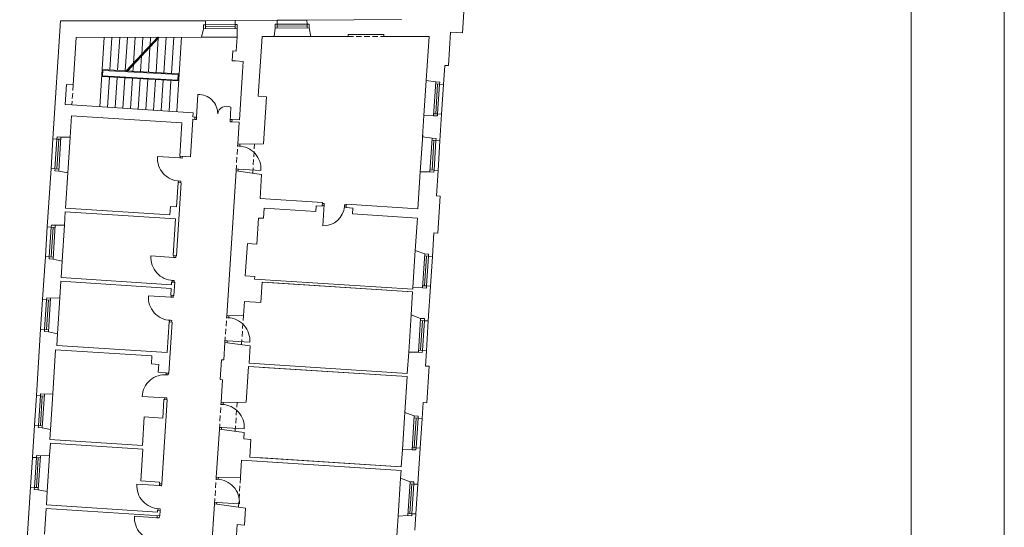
# Model space of a CAD drawing. Header units: centimetres. Extents: x 695802 to 711011, y 25963 to 44188.
# Tile 27 of 157: x 705967 to 706153, y 30116 to 30211. Entities that reach past the tile are written whole.
import ezdxf

# ---------------------------------------------------------------- set-up
doc = ezdxf.new("R2010")
doc.units = ezdxf.units.CM
doc.linetypes.add('DASHED', pattern=[19.05, 12.7, -6.35])
for name, color, linetype, lineweight in [('Drzwi i okna', 51, 'Continuous', 9), ('Przekrojowa', 253, 'Continuous', 25), ('Ramka', 255, 'Continuous', 9), ('Widokowa', 140, 'Continuous', 9)]:
    doc.layers.add(name, color=color, linetype=linetype, lineweight=lineweight)
doc.layers.add('Obrys powierzchni', color=50, linetype='Continuous', lineweight=9, plot=False)

# ---------------------------------------------------------------- blocks, each defined once
blk = doc.blocks.new('zw$2918')
at = {"layer": 'Drzwi i okna', "color": 0, "lineweight": 0}
for p, q in [((3569.7, -430.1), (3574.6, -344.7)), ((3695.7, -447.3), (3698.8, -392.9)), ((3569.1, -439.1), (3562.6, -438.7)), ((3569.7, -430.1), (3563.1, -429.7)), ((3569.7, -430.1), (3569.1, -439.1)), ((3696.2, -438.3), (3695.7, -447.3)), ((3696.2, -438.3), (3702.8, -438.7)), ((3695.7, -447.3), (3702.3, -447.7)), ((3723.9, -538.3), (3724.4, -531.7)), ((3732.9, -538.9), (3723.9, -538.3)), ((3731.9, -538.8), (3732.4, -531.6)), ((3731.9, -538.8), (3731.9, -538.8)), ((3507.5, -583.5), (3422.1, -578)), ((3506.5, -583.4), (3515.4, -584)), ((3507.9, -576.5), (3507.5, -583.5)), ((3515.4, -584), (3515.9, -576.8)), ((3718.3, -625), (3717.9, -631.5)), ((3727.3, -625.6), (3718.3, -625)), ((3725.9, -632.7), (3726.3, -625.6)), ((3726.3, -625.6), (3811.7, -631)), ((3500.9, -670.1), (3509.9, -670.7)), ((3501.9, -670.2), (3501.5, -676.2)), ((3509.9, -670.7), (3509.5, -676.4)), ((4042.2, -762.9), (4048.6, -763.3)), ((4049.1, -755.3), (4042.6, -754.9)), ((4048.9, -758.8), (4044, -838.7)), ((4048.6, -764.3), (4049.1, -755.3)), ((4125.3, -769), (4125.9, -760)), ((4125.4, -768), (4132, -768.4)), ((4125.9, -760), (4132.5, -760.4)), ((3483.3, -957.6), (3398, -952.1)), ((3482.3, -957.6), (3491.3, -958.1)), ((3483.8, -950.6), (3483.3, -957.6)), ((3491.3, -958.1), (3491.8, -950.9)), ((3476.7, -1044.3), (3485.7, -1044.9)), ((3477.7, -1044.3), (3477.3, -1050.3)), ((3485.7, -1044.9), (3485.3, -1050.6)), ((3473.5, -1107.4), (3388.1, -1101.9)), ((3472.5, -1107.3), (3481.4, -1107.9)), ((3473.9, -1100.4), (3473.5, -1107.4)), ((3481.4, -1107.9), (3481.9, -1100.7)), ((3682.3, -1184), (3682.7, -1177.4)), ((3691.2, -1184.6), (3682.3, -1184)), ((3690.2, -1184.5), (3690.7, -1177.3)), ((3690.2, -1184.5), (3690.2, -1184.5)), ((3466.9, -1194), (3475.9, -1194.6)), ((3467.9, -1194.1), (3467.5, -1200.1)), ((3475.9, -1194.6), (3475.5, -1200.3)), ((3676.7, -1270.7), (3676.3, -1277.2)), ((3685.7, -1271.3), (3676.7, -1270.7)), ((3684.2, -1278.3), (3684.7, -1271.2)), ((3684.7, -1271.2), (3770, -1276.7)), ((3454.2, -1398.8), (3463.2, -1399.3)), ((3455.2, -1398.8), (3455.6, -1392.8)), ((3463.2, -1399.3), (3463.6, -1393.3)), ((3449.9, -1485.6), (3364.5, -1480.3)), ((3448.9, -1485.5), (3457.8, -1486.1)), ((3449.4, -1492.6), (3449.9, -1485.6)), ((3457.8, -1486.1), (3457.4, -1493.1)), ((3661.2, -1510.3), (3661.7, -1503.7)), ((3670.2, -1510.9), (3661.2, -1510.3)), ((3669.2, -1510.8), (3669.6, -1504.2)), ((3669.2, -1510.8), (3669.2, -1510.8)), ((3669.6, -1504.2), (3669.6, -1504.2)), ((3655.6, -1597), (3655.2, -1603.5)), ((3664.6, -1597.6), (3655.6, -1597)), ((3663.2, -1604), (3663.6, -1597.5)), ((3663.6, -1597.5), (3748.9, -1603)), ((3430.1, -1816), (3344.8, -1810.6)), ((3430.5, -1809), (3430.1, -1816)), ((3438.1, -1816.6), (3438.5, -1809.5)), ((3642.9, -1791.7), (3643.5, -1785.1)), ((3651.9, -1792.3), (3642.9, -1791.7)), ((3650.9, -1792.2), (3651.4, -1785)), ((3650.9, -1792.2), (3650.9, -1792.2)), ((3651.3, -1785.6), (3651.3, -1785.6)), ((3429.1, -1816), (3438.1, -1816.6)), ((3637.4, -1878.4), (3637, -1884.9)), ((3646.4, -1879), (3637.4, -1878.4)), ((3644.9, -1886), (3645.4, -1879)), ((3645.4, -1879), (3730.7, -1884.4)), ((3423.5, -1902.7), (3432.5, -1903.3)), ((3424.5, -1902.8), (3424.1, -1908.8)), ((3432.5, -1903.3), (3432.1, -1909.3)), ((3421.3, -1936.7), (3336, -1931.2)), ((3420.3, -1936.7), (3429.3, -1937.3)), ((3421.8, -1929.7), (3421.3, -1936.7)), ((3429.3, -1937.3), (3429.7, -1930.2))]:
    blk.add_line(p, q, dxfattribs=at)
at = {"layer": 'Drzwi i okna', "color": 0, "lineweight": 0, "ltscale": 1.6}
for centre, radius, start, end in [((3576.9, -416.8), 72.1, 359.2141, 91.852), ((3682.4, -422.3), 33.7, 60.7354, 172.2871), ((3725.1, -625.3), 86.7, 356.2036, 87.8142), ((3508.7, -583.7), 86.7, 176.193, 267.8036), ((3484.5, -957.9), 86.7, 176.193, 267.8036), ((3474.7, -1107.6), 86.7, 176.193, 267.8036), ((3683.4, -1271), 86.7, 356.2036, 87.8142), ((3451.1, -1485.5), 86.7, 84.979, 176.5896), ((3662.4, -1597.3), 86.7, 356.2036, 87.8142), ((3431.3, -1816.3), 86.7, 176.193, 267.8036), ((3644.1, -1878.7), 86.7, 356.2036, 87.8142), ((3422.5, -1937), 86.7, 176.193, 267.8036)]:
    blk.add_arc(centre, radius, start, end, dxfattribs=at)
at = {"layer": 'Drzwi i okna', "color": 0, "lineweight": 0}
for centre, radius, start, end in [((3505.8, -661.7), 78.2, 84.6681, 87.9667), ((4047.9, -761), 77.8, 267.1102, 356.4843), ((4126.8, -764.7), 78.2, 174.843, 178.1416), ((3481.7, -1035.8), 78.2, 84.6681, 87.9667), ((3471.9, -1185.6), 78.2, 84.6681, 87.9667), ((3458.1, -1407.8), 78.2, 264.816, 268.1145), ((3428.5, -1894.2), 78.2, 84.6681, 87.9667), ((3419.7, -2014.9), 78.2, 84.6681, 87.9667)]:
    blk.add_arc(centre, radius, start, end, dxfattribs=at)
at = {"layer": 'Przekrojowa', "color": 0, "lineweight": 0, "ltscale": 1.6}
for p, q in [((4570.1, -113.3), (4577.8, 6.7)), ((3029.2, -511.4), (3057.8, -68.3)), ((3057.8, -68.3), (3602.8, -67.7)), ((3872.8, -65.6), (3714.8, -66.8)), ((4340.8, -62.1), (3984.8, -64.7)), ((3587.4, -129.3), (3595.3, -97.5)), ((3861.6, -127.2), (3865.2, -95.4)), ((3999.3, -127.1), (3993.3, -94.3)), ((4517.1, -236.2), (4525.2, -110.4)), ((4525.2, -110.4), (4570.1, -113.3)), ((3105.4, -308.9), (3116.9, -130)), ((3116.9, -130), (3587.4, -129.3)), ((3718.4, -181.8), (3721.8, -129.5)), ((3801.1, -351.3), (3815.6, -127.2)), ((3815.6, -127.2), (3861.6, -127.2)), ((4139.3, -127), (3999.3, -127.1)), ((4139.3, -118.9), (4274.3, -118.8)), ((4139.3, -127), (4139.3, -118.9)), ((4274.3, -126.9), (4274.3, -118.8)), ((4443.9, -126.8), (4274.3, -126.9)), ((4433.2, -292.7), (4443.9, -126.8)), ((3703, -217.9), (3705.4, -181)), ((3718.4, -181.8), (3705.4, -181)), ((3716, -218.7), (3703, -217.9)), ((3744.4, -220.6), (3716, -218.7)), ((3744.4, -220.6), (3741.8, -260.9)), ((4498.5, -307.1), (4503.1, -235.3)), ((4503.1, -235.3), (4517.1, -236.2)), ((3741.8, -260.9), (3730.3, -440.5)), ((4433.2, -292.7), (4469.3, -297.5)), ((3080.4, -307.2), (3075.6, -382.1)), ((3105.4, -308.9), (3080.4, -307.2)), ((3833.1, -353.4), (3801.1, -351.3)), ((3821.6, -530.6), (3833.1, -353.4)), ((3100.5, -383.7), (3075.6, -382.1)), ((3556.6, -413.2), (3100.5, -383.7)), ((3099, -424.8), (3093.8, -504.8)), ((3514.1, -451.6), (3099, -424.8)), ((3555, -438.2), (3546, -578.9)), ((3555, -438.2), (3562.6, -438.7)), ((3555.6, -429.2), (3556.6, -413.2)), ((3555.6, -429.2), (3563.1, -429.7)), ((3562.6, -438.7), (3563.1, -429.7)), ((3702.3, -447.7), (3702.8, -438.7)), ((3730.3, -440.5), (3702.8, -438.7)), ((4424.8, -424.2), (4419.6, -504.3)), ((4424.8, -424), (4461.1, -424.7)), ((4484.8, -518.7), (4491.3, -418.9)), ((3506, -576.3), (3514.1, -451.6)), ((3729.7, -449.5), (3702.3, -447.7)), ((3724.4, -531.7), (3729.7, -449.5)), ((3093.8, -504.8), (3059.4, -505.5)), ((4419.6, -504.3), (4455.6, -509)), ((3724.4, -531.7), (3821.6, -530.6)), ((3506, -576.3), (3546, -578.9)), ((3022, -623.1), (3007.9, -842.7)), ((3085.1, -640), (3051.2, -632.8)), ((3076.5, -772.1), (3085.1, -640)), ((3682.7, -1177.4), (3717.9, -631.5)), ((3717.9, -631.5), (3814.2, -645.2)), ((3808.4, -736.6), (3814.2, -645.2)), ((4411.1, -635.7), (4402.1, -774.6)), ((4411.1, -635.5), (4447.4, -636.3)), ((4477.6, -630.5), (4471.4, -726.3)), ((3493.7, -766.9), (3499.6, -676.1)), ((3511.6, -676.9), (3493.9, -951.3)), ((3499.6, -676.1), (3511.6, -676.9)), ((4042.9, -751.6), (3808.4, -736.6)), ((4471.4, -726.3), (4485.4, -727.2)), ((4485.4, -727.2), (4476.4, -866.3)), ((3468.7, -797.4), (3076.5, -772.1)), ((3468.7, -797.4), (3470.8, -765.5)), ((3470.8, -765.5), (3493.7, -766.9)), ((3824.1, -772.7), (3821.6, -810.6)), ((3824.1, -772.7), (4017.7, -785.1)), ((4019.1, -763.1), (4017.7, -785.1)), ((4042, -764.6), (4019.1, -763.1)), ((4042, -764.6), (4042.9, -751.6)), ((4131.9, -770.3), (4132.7, -757.4)), ((4156.8, -771.9), (4131.9, -770.3)), ((4156.8, -771.9), (4131.9, -770.3)), ((4402.1, -774.6), (4132.7, -757.4)), ((4156.8, -771.9), (4155.4, -793.9)), ((3075.6, -786), (3072.4, -836.1)), ((3490.8, -812.8), (3075.6, -786)), ((3481.9, -950.6), (3490.8, -812.8)), ((3802.7, -809.4), (3796.4, -907.2)), ((3821.6, -810.6), (3802.7, -809.4)), ((4155.4, -793.9), (4399.9, -809.5)), ((4392, -931.6), (4399.9, -809.5)), ((3072.4, -836.1), (3038.1, -836.8)), ((4456.7, -954.2), (4462.5, -865.4)), ((4462.5, -865.4), (4476.4, -866.3)), ((3760.4, -904.9), (3752.6, -1026.6)), ((3796.4, -907.2), (3760.4, -904.9)), ((3000.7, -954.5), (2990.2, -1116.1)), ((3481.9, -950.6), (3493.9, -951.3)), ((4392, -931.6), (4427.5, -944.6)), ((3063.7, -971.3), (3029.9, -964.1)), ((3063.7, -971.3), (3059.7, -1033.5)), ((3474.8, -1060.3), (3059.7, -1033.5)), ((3788.5, -1028.9), (3752.6, -1026.6)), ((3788.5, -1028.9), (3787.9, -1038.9)), ((3058.8, -1047.5), (3054.8, -1109.5)), ((3473.9, -1074.3), (3058.8, -1047.5)), ((3475.5, -1050.3), (3474.8, -1060.3)), ((3475.5, -1050.3), (3487.4, -1051.1)), ((3487.4, -1051.1), (3484.2, -1101)), ((3787.9, -1038.9), (4382.6, -1077)), ((3811.2, -1127.4), (3816.2, -1050.6)), ((3816.2, -1050.6), (4382, -1087.1)), ((3816.2, -1050.6), (4382, -1087.1)), ((3841.1, -1052.2), (4382, -1087.1)), ((3841.1, -1052.2), (4382, -1087.1)), ((4382.6, -1077), (4383, -1071.3)), ((4383, -1071.1), (4419.3, -1071.8)), ((4441.1, -1196.7), (4449.5, -1066)), ((3054.8, -1109.5), (3020.4, -1110.3)), ((3472.2, -1100.2), (3473.9, -1074.3)), ((3472.2, -1100.2), (3484.2, -1101)), ((4376.4, -1174.1), (4382, -1087.1)), ((3749.3, -1123.4), (3745.9, -1176.6)), ((3749.3, -1123.4), (3811.2, -1127.4)), ((3682.7, -1177.4), (3745.9, -1176.6)), ((4376.4, -1174.1), (4411.9, -1187.1)), ((3465.8, -1200), (3458.3, -1315.8)), ((3477.8, -1200.8), (3465.4, -1393.4)), ((3465.8, -1200), (3477.8, -1200.8)), ((2983, -1227.9), (2966.9, -1477.4)), ((3046.1, -1244.7), (3012.2, -1237.6)), ((3046.1, -1244.7), (3043.2, -1289)), ((3458.3, -1315.8), (3043.2, -1289)), ((3676.3, -1277.2), (3672, -1343)), ((3676.3, -1277.2), (3771.6, -1290.7)), ((3771.6, -1290.7), (3767.4, -1356)), ((3028.5, -1470.8), (3039.3, -1304.8)), ((3401.4, -1328.2), (3039.3, -1304.8)), ((3401.4, -1328.2), (3399.5, -1358.1)), ((4367.4, -1313.8), (4362.2, -1394.4)), ((4367.4, -1313.6), (4403.7, -1314.3)), ((4430.1, -1366.4), (4433.9, -1308.5)), ((3427.4, -1359.9), (3399.5, -1358.1)), ((3427.4, -1359.9), (3425.5, -1389.8)), ((3658.2, -1417.3), (3663, -1342.5)), ((3672, -1343), (3663, -1342.5)), ((3764.6, -1367.5), (3755.9, -1502.6)), ((3764.6, -1367.5), (4361.4, -1406)), ((3767.4, -1356), (4362.2, -1394.4)), ((4430.1, -1366.4), (4444.1, -1367.3)), ((4444.1, -1367.3), (4435.3, -1504.5)), ((3453.4, -1391.6), (3425.5, -1389.8)), ((3453.4, -1392.6), (3453.4, -1391.6)), ((3453.4, -1392.6), (3465.4, -1393.4)), ((3820.5, -1371.1), (4361.4, -1406)), ((4352.7, -1540.8), (4361.4, -1406)), ((3667.2, -1417.9), (3658.2, -1417.3)), ((3661.7, -1503.7), (3667.2, -1417.9)), ((3028.5, -1470.8), (2997.1, -1471.5)), ((3458.9, -1493.2), (3438.5, -1809.5)), ((3446.9, -1492.4), (3442.4, -1562.3)), ((3446.9, -1492.4), (3458.9, -1493.2)), ((3661.7, -1503.7), (3755.9, -1502.6)), ((4417.4, -1563.4), (4421.3, -1503.6)), ((4421.3, -1503.6), (4435.3, -1504.5)), ((4352.7, -1540.8), (4388.2, -1553.8)), ((2959.7, -1589.1), (2951.9, -1709.9)), ((3372.6, -1557.8), (3365.7, -1664.6)), ((3442.4, -1562.3), (3372.6, -1557.8)), ((3019.8, -1605.3), (2988.9, -1598.8)), ((3019.8, -1605.3), (3017.4, -1642.1)), ((3643.5, -1785.1), (3655.2, -1603.5)), ((3655.2, -1603.5), (3748.6, -1616.7)), ((3748.6, -1616.7), (3747, -1640.5)), ((3016.5, -1703.3), (3019.5, -1656.2)), ((3365.7, -1664.6), (3017.4, -1642.1)), ((3367.8, -1678.7), (3019.5, -1656.2)), ((3774, -1642.2), (3747, -1640.5)), ((3774, -1642.2), (3769.7, -1708.5)), ((3016.5, -1703.3), (2982.1, -1704)), ((3360.1, -1798.2), (3367.8, -1678.7)), ((4343.7, -1680.4), (4339.5, -1745.3)), ((4343.7, -1680.3), (4380, -1681)), ((4401.5, -1809.9), (4410.2, -1675.2)), ((3738.9, -1720.1), (3734.8, -1784)), ((3738.9, -1720.1), (4338.6, -1758.9)), ((3769.7, -1708.5), (4339.5, -1745.3)), ((3769.7, -1708.5), (4339.5, -1745.3)), ((3797.8, -1723.9), (4338.6, -1758.9)), ((3798.6, -1710.4), (4339.5, -1745.3)), ((3798.6, -1710.4), (4339.5, -1745.3)), ((4338.6, -1758.9), (4336.8, -1788.2)), ((3429.9, -1802.7), (3360.1, -1798.2)), ((3429.5, -1809), (3429.9, -1802.7)), ((3429.5, -1809), (3438.5, -1809.5)), ((3643.4, -1785.1), (3734.8, -1784)), ((4336.8, -1788.2), (4372.3, -1801.2)), ((2944.7, -1821.6), (2925.6, -2118)), ((3007.7, -1838.5), (2973.9, -1831.3)), ((3007.7, -1838.5), (3004.5, -1888.8)), ((3004.5, -1888.8), (3422.6, -1915.7)), ((3623, -2102.5), (3637, -1884.9)), ((3637, -1884.9), (3753.3, -1901.4)), ((3003.6, -1902.7), (2997.4, -1998.2)), ((3003.6, -1902.7), (3430.7, -1930.3)), ((3422.6, -1915.7), (3423.1, -1908.8)), ((3423.1, -1908.8), (3432.1, -1909.3)), ((3432.1, -1909.3), (3430.7, -1930.3)), ((3753.3, -1901.4), (3749.2, -1964.3)), ((4390.3, -1983.6), (4394.2, -1922.7)), ((3722.3, -1962.5), (3719.6, -2002.9)), ((3749.2, -1964.3), (3722.3, -1962.5)), ((4320.4, -2041.7), (4327.5, -1931.1)), ((4327.5, -1931.1), (4364.1, -1928.5)), ((4378.8, -1929.5), (4364.1, -1928.5))]:
    blk.add_line(p, q, dxfattribs=at)
at = {"layer": 'Przekrojowa', "color": 0, "lineweight": 0}
for p, q in [((3603, -82.6), (3602.8, -67.7)), ((3602.8, -67.7), (3603, -82.6)), ((3714.9, -81.8), (3714.8, -66.8)), ((3714.8, -66.8), (3714.9, -81.8)), ((3872.9, -80.6), (3872.8, -65.6)), ((3872.8, -65.6), (3872.9, -80.6)), ((3984.9, -79.7), (3984.8, -64.7)), ((3984.8, -64.7), (3984.9, -79.7)), ((3595.2, -82.7), (3603, -82.6)), ((3595.3, -97.5), (3595.2, -82.7)), ((3722.7, -81.7), (3714.9, -81.8)), ((3721.8, -129.6), (3722.7, -81.7)), ((3865.2, -95.4), (3865.1, -80.6)), ((3865.1, -80.6), (3872.9, -80.6)), ((3992.7, -79.7), (3984.9, -79.7)), ((3992.8, -94.5), (3992.7, -79.7)), ((4469.3, -297.5), (4484.1, -298.4)), ((4484.1, -298.4), (4483.6, -306.2)), ((4483.6, -306.2), (4498.5, -307.1)), ((4498.5, -307.1), (4483.6, -306.2)), ((4461.1, -424.7), (4475.8, -425.7)), ((4475.8, -425.7), (4476.3, -417.9)), ((4476.3, -417.9), (4491.3, -418.9)), ((4491.3, -418.9), (4476.3, -417.9)), ((3044.2, -512.3), (3029.2, -511.4)), ((3029.2, -511.4), (3044.2, -512.3)), ((3044.7, -504.6), (3044.2, -512.3)), ((3059.4, -505.5), (3044.7, -504.6)), ((4455.6, -509), (4470.4, -510)), ((4470.4, -510), (4469.9, -517.7)), ((4469.9, -517.7), (4484.8, -518.7)), ((4484.8, -518.7), (4469.9, -517.7)), ((3037, -624.1), (3022, -623.1)), ((3022, -623.1), (3037, -624.1)), ((3036.5, -631.9), (3037, -624.1)), ((4462.2, -637.3), (4462.7, -629.5)), ((4462.7, -629.5), (4477.6, -630.5)), ((4477.6, -630.5), (4462.7, -629.5)), ((3051.2, -632.8), (3036.5, -631.9)), ((4447.4, -636.3), (4462.2, -637.3)), ((3022.8, -843.6), (3007.9, -842.7)), ((3007.9, -842.7), (3022.8, -843.6)), ((3023.3, -835.9), (3022.8, -843.6)), ((3038.1, -836.8), (3023.3, -835.9)), ((3015.6, -955.4), (3000.7, -954.5)), ((3000.7, -954.5), (3015.6, -955.4)), ((3015.1, -963.2), (3015.6, -955.4)), ((4427.5, -944.6), (4442.3, -945.5)), ((4442.3, -945.5), (4441.8, -953.3)), ((4441.8, -953.3), (4456.7, -954.2)), ((4456.7, -954.2), (4441.8, -953.3)), ((3029.9, -964.1), (3015.1, -963.2)), ((4419.3, -1071.8), (4434.1, -1072.8)), ((4434.1, -1072.8), (4434.6, -1065)), ((4434.6, -1065), (4449.5, -1066)), ((4449.5, -1066), (4434.6, -1065)), ((3005.7, -1109.3), (3005.2, -1117.1)), ((3020.4, -1110.3), (3005.7, -1109.3)), ((3005.2, -1117.1), (2990.2, -1116.1)), ((2990.2, -1116.1), (3005.2, -1117.1)), ((4411.9, -1187.1), (4426.7, -1188)), ((4426.7, -1188), (4426.2, -1195.8)), ((4426.2, -1195.8), (4441.1, -1196.7)), ((4441.1, -1196.7), (4426.2, -1195.8)), ((2997.9, -1228.8), (2983, -1227.9)), ((2983, -1227.9), (2997.9, -1228.8)), ((2997.4, -1236.6), (2997.9, -1228.8)), ((3012.2, -1237.6), (2997.4, -1236.6)), ((4403.7, -1314.3), (4418.4, -1315.3)), ((4418.4, -1315.3), (4418.9, -1307.5)), ((4418.9, -1307.5), (4433.9, -1308.5)), ((4433.9, -1308.5), (4418.9, -1307.5)), ((2981.8, -1478.3), (2966.9, -1477.4)), ((2966.9, -1477.4), (2981.8, -1478.3)), ((2982.3, -1470.6), (2981.8, -1478.3)), ((2997.1, -1471.5), (2982.3, -1470.6)), ((4388.2, -1553.8), (4403, -1554.7)), ((4403, -1554.7), (4402.5, -1562.5)), ((2974.6, -1590.1), (2959.7, -1589.1)), ((2959.7, -1589.1), (2974.6, -1590.1)), ((2974.1, -1597.8), (2974.6, -1590.1)), ((4402.5, -1562.5), (4417.4, -1563.4)), ((4417.4, -1563.4), (4402.5, -1562.5)), ((2988.9, -1598.8), (2974.1, -1597.8)), ((2967.3, -1703.1), (2966.8, -1710.8)), ((2982.1, -1704), (2967.3, -1703.1)), ((4380, -1681), (4394.8, -1682)), ((4394.8, -1682), (4395.3, -1674.2)), ((4395.3, -1674.2), (4410.2, -1675.2)), ((4410.2, -1675.2), (4395.3, -1674.2)), ((2966.8, -1710.8), (2951.9, -1709.9)), ((2951.9, -1709.9), (2966.8, -1710.8)), ((4372.3, -1801.2), (4387, -1802.2)), ((4387, -1802.2), (4386.5, -1810)), ((4386.5, -1810), (4401.5, -1810.9)), ((4401.5, -1810.9), (4386.5, -1810)), ((2959.6, -1822.6), (2944.7, -1821.6)), ((2944.7, -1821.6), (2959.6, -1822.6)), ((2959.1, -1830.4), (2959.6, -1822.6)), ((2973.9, -1831.3), (2959.1, -1830.4)), ((4378.8, -1929.5), (4379.3, -1921.7)), ((4379.3, -1921.7), (4394.2, -1922.7)), ((4394.2, -1922.7), (4379.3, -1921.7))]:
    blk.add_line(p, q, dxfattribs=at)
at = {"layer": 'Widokowa', "color": 0, "lineweight": 0, "ltscale": 1.6}
for p, q in [((3602.8, -67.7), (3714.8, -66.8)), ((3872.8, -65.6), (3984.8, -64.7)), ((3205.3, -390.5), (3222.1, -129.8)), ((3243.2, -253), (3251.2, -129.8)), ((3272.2, -254.6), (3280.2, -129.7)), ((3301.2, -256.2), (3309.3, -129.7)), ((3305.2, -256.4), (3424.3, -129.5)), ((3309.4, -256.6), (3428.7, -129.5)), ((3332, -227.8), (3338.4, -129.7)), ((3363.2, -194.6), (3367.4, -129.6)), ((3394.5, -161.3), (3396.5, -129.6)), ((3417, -262.6), (3425.3, -133.1)), ((3445.9, -264.2), (3454.6, -129.5)), ((3474.9, -265.8), (3483.7, -129.5)), ((3494.8, -407.3), (3512.8, -129.4)), ((3587.4, -129.3), (3721.9, -129.2)), ((3861.6, -127.2), (3999.3, -127.1)), ((3861.6, -127.2), (3999.3, -127.1)), ((3388, -261), (3394.1, -166.3)), ((3359.1, -259.4), (3362.9, -199.6)), ((3214.3, -251.4), (3503.9, -267.4)), ((3215.8, -274.9), (3217.1, -254.5)), ((3217.1, -254.5), (3500.7, -270.2)), ((3330.1, -257.8), (3331.7, -232.8)), ((3212.6, -277.7), (3502.1, -293.8)), ((3215.8, -274.9), (3499.3, -290.6)), ((3234.2, -392.4), (3241.5, -279.4)), ((3263.2, -394.2), (3270.5, -281)), ((3292.1, -396.1), (3299.5, -282.6)), ((3321.1, -398), (3328.4, -284.2)), ((3350, -399.9), (3357.4, -285.8)), ((3378.9, -401.7), (3386.3, -287.4)), ((3407.9, -403.6), (3415.3, -289)), ((3436.8, -405.5), (3444.2, -290.6)), ((3465.8, -407.3), (3473.2, -292.2)), ((3499.3, -290.6), (3500.7, -270.2)), ((4424.8, -424.2), (4433.2, -292.7)), ((4491.3, -418.9), (4498.5, -307.1)), ((3029.2, -511.4), (3022, -623.1)), ((3093.8, -504.8), (3085.1, -640)), ((4411.1, -635.7), (4420.1, -496)), ((4477.6, -630.5), (4484.8, -518.7)), ((3007.9, -842.7), (3000.7, -954.5)), ((3072.4, -836.1), (3063.7, -971.3)), ((4383, -1071.3), (4392, -931.6)), ((4449.5, -1066), (4456.7, -954.2)), ((3054.8, -1109.5), (3046.1, -1244.7)), ((2990.2, -1116.1), (2983, -1227.9)), ((4367.4, -1313.8), (4376.4, -1174.1)), ((4433.9, -1308.5), (4441.1, -1196.7)), ((2966.9, -1477.4), (2959.7, -1589.1)), ((3028.5, -1470.8), (3019.8, -1605.3)), ((4343.7, -1680.4), (4352.7, -1540.8)), ((4410.2, -1675.2), (4417.4, -1563.4)), ((3016.5, -1703.3), (3007.7, -1838.5)), ((2951.9, -1709.9), (2944.7, -1821.6)), ((4327.5, -1931.1), (4336.8, -1788.2)), ((4394.2, -1922.7), (4401.5, -1810.9))]:
    blk.add_line(p, q, dxfattribs=at)
at = {"layer": 'Widokowa', "color": 0, "lineweight": 0}
for p, q in [((3722.4, -96.5), (3595.3, -97.5)), ((3715.2, -81.8), (3603, -82.6)), ((3603, -82.6), (3603.1, -97.4)), ((3715, -89.2), (3603, -90)), ((3714.9, -81.8), (3715.1, -96.6)), ((3992.8, -94.5), (3865.2, -95.4)), ((3985.1, -79.7), (3872.9, -80.6)), ((3872.9, -80.6), (3873, -95.4)), ((3985, -87.1), (3873, -88)), ((3984.9, -79.7), (3985, -94.5)), ((4469.3, -297.5), (4461.1, -424.7)), ((4483.6, -306.2), (4468.8, -305.2)), ((4476.2, -305.7), (4469, -417.5)), ((4483.6, -305.9), (4476.3, -417.9)), ((4476.3, -417.9), (4461.6, -417)), ((3036.9, -624.3), (3044.2, -512.3)), ((3044.2, -512.3), (3058.9, -513.3)), ((3044.3, -624.6), (3051.6, -512.8)), ((3051.2, -632.8), (3059.4, -505.5)), ((4455.6, -509), (4447.4, -636.3)), ((4469.9, -517.7), (4455.1, -516.8)), ((4462.5, -517.3), (4455.3, -629)), ((4469.9, -517.5), (4462.7, -629.5)), ((3037, -624.1), (3051.7, -625.1)), ((4462.7, -629.5), (4447.9, -628.5)), ((3015.6, -955.6), (3022.8, -843.6)), ((3022.8, -843.6), (3037.6, -844.6)), ((3023, -955.9), (3030.2, -844.1)), ((3029.9, -964.1), (3038.1, -836.8)), ((3015.6, -955.4), (3030.4, -956.4)), ((4427.5, -944.6), (4419.3, -1071.8)), ((4441.8, -953.3), (4427, -952.3)), ((4434.4, -952.8), (4427.2, -1064.6)), ((4441.8, -953.1), (4434.6, -1065)), ((4434.6, -1065), (4419.8, -1064.1)), ((3012.2, -1237.6), (3020.4, -1110.3)), ((2997.9, -1229.1), (3005.2, -1117.1)), ((3005.2, -1117.1), (3019.9, -1118)), ((3005.3, -1229.3), (3012.5, -1117.6)), ((4411.9, -1187.1), (4403.7, -1314.3)), ((4426.2, -1195.8), (4411.4, -1194.8)), ((4418.8, -1195.3), (4411.6, -1307.1)), ((4426.2, -1195.5), (4418.9, -1307.5)), ((2997.9, -1228.8), (3012.7, -1229.8)), ((4418.9, -1307.5), (4404.2, -1306.6)), ((2974.6, -1590.3), (2981.8, -1478.3)), ((2981.8, -1478.3), (2996.6, -1479.3)), ((2982, -1590.6), (2989.2, -1478.8)), ((2988.9, -1598.8), (2997.1, -1471.5)), ((4388.2, -1553.8), (4380, -1681)), ((2974.6, -1590.1), (2989.4, -1591)), ((4402.5, -1562.5), (4387.7, -1561.5)), ((4395.1, -1562), (4387.9, -1673.8)), ((4402.5, -1562.2), (4395.3, -1674.2)), ((4395.3, -1674.2), (4380.5, -1673.3)), ((2959.6, -1822.8), (2966.8, -1710.8)), ((2966.8, -1710.8), (2981.6, -1711.8)), ((2967, -1823.1), (2974.2, -1711.3)), ((2973.9, -1831.3), (2982.1, -1704)), ((4372.3, -1801.2), (4364.1, -1928.5)), ((4386.5, -1810), (4371.8, -1809)), ((4379.1, -1809.5), (4371.9, -1921.2)), ((4386.6, -1809.7), (4379.3, -1921.7)), ((2959.6, -1822.6), (2974.4, -1823.6)), ((4379.3, -1921.7), (4364.6, -1920.8))]:
    blk.add_line(p, q, dxfattribs=at)
at = {"layer": 'Widokowa', "color": 0, "linetype": 'DASHED', "lineweight": 0, "ltscale": 1.6}
for p, q in [((4139.3, -127), (4274.3, -126.9)), ((3105.4, -308.9), (3100.5, -383.7)), ((3717.9, -631.5), (3724.4, -531.7)), ((3780.5, -640.4), (3787.6, -531)), ((3676.3, -1277.2), (3682.7, -1177.4)), ((3738.8, -1286.1), (3745.9, -1176.6)), ((3655.2, -1603.5), (3661.7, -1503.7)), ((3714.8, -1612), (3721.8, -1503)), ((3637, -1884.9), (3643.5, -1785.1)), ((3727.4, -1897.7), (3734.8, -1784))]:
    blk.add_line(p, q, dxfattribs=at)

msp = doc.modelspace()

# ---------------------------------------------------------------- linework, layer by layer
at = {"layer": 'Obrys powierzchni', "ltscale": 1.6}
for points in [[(703182.62, 28207.32), (703182.62, 30307.32), (706152.62, 30307.32), (706152.62, 28207.32)], [(703200.12, 28224.82), (703200.12, 30289.82), (706135.12, 30289.82), (706135.12, 28224.82)]]:
    msp.add_lwpolyline(points, close=True, dxfattribs=at)

# ---------------------------------------------------------------- block references
at = {"layer": 'Ramka', "xscale": 0.05, "yscale": 0.05, "zscale": 0.05}
msp.add_blockref('zw$2918', (705822.23, 30214.34), dxfattribs=at)

doc.saveas('drawing.dxf')
